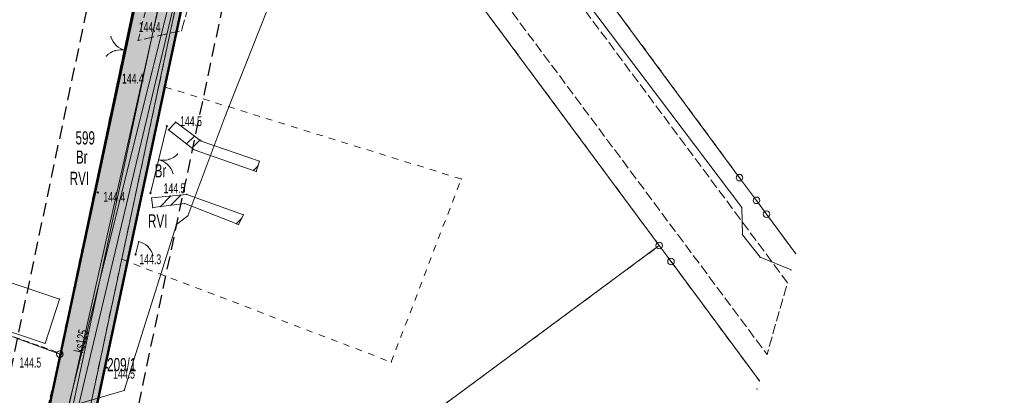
# Model space of a CAD drawing. Extents: x 6456700 to 6518119, y 5963420 to 5980059.
# Tile 112 of 256: x 6512148 to 6512223, y 5965657 to 5965685. Entities that reach past the tile are written whole.
import ezdxf
from ezdxf.enums import TextEntityAlignment as Align

# ---------------------------------------------------------------- set-up
doc = ezdxf.new("R2010")
doc.units = 0
doc.header["$MEASUREMENT"] = 0
for name, pattern in [('L_0_03', [1, 0.5, -0.5]), ('L_0_04', [1.5, 1, -0.5]), ('L_0_52', [1, 0.75, -0.25]), ('L_0_5A', [0.75, 0.5, -0.25])]:
    doc.linetypes.add(name, pattern=pattern)
doc.layers.get('0').update_dxf_attribs({"color": 2, "linetype": 'CONTINUOUS', "lineweight": 5})
for name, color, linetype, lineweight in [('18mm Kreska ciągła', 7, 'CONTINUOUS', 18), ('202_punkt_graniczny', 7, 'CONTINUOUS', 18), ('209_oznaczenie_konturu_klasyfikacyjnego', 96, 'CONTINUOUS', 18), ('210_oznaczenie_konturu_uzytku_gruntowego', 96, 'CONTINUOUS', 18), ('211_numer_dzialki_ewidencyjnej', 7, 'CONTINUOUS', 18), ('218_kontur_uzytku_gruntowego', 96, 'L_0_03', 18), ('219_dzialka_ewidencyjna', 7, 'CONTINUOUS', 18), ('50mm Kreska ciągła', 7, 'CONTINUOUS', 50), ('9mm Kreska ciągła', 252, 'CONTINUOUS', 9), ('brama', 7, 'CONTINUOUS', 18), ('furtka', 7, 'CONTINUOUS', 18), ('inna_budowla', 7, 'CONTINUOUS', 18), ('jezdnia', 7, 'CONTINUOUS', 18), ('ogrodzenie_trwale', 7, 'CONTINUOUS', 18), ('pikieta_naturalna', 7, 'CONTINUOUS', 18), ('pikieta_naturalna_Atr2', 7, 'CONTINUOUS', 18), ('przewod_elektroenergetyczny_podziemny', 7, 'CONTINUOUS', 18), ('przewod_kanalizacyjny', 7, 'CONTINUOUS', 18), ('przewod_kanalizacyjny_Atr1', 7, 'CONTINUOUS', 18), ('przewod_wodociagowy', 7, 'CONTINUOUS', 18), ('sciana_oporowa__poligon_', 7, 'CONTINUOUS', 18), ('teren_zalesiony', 7, 'CONTINUOUS', 18), ('Zakres', 7, 'CONTINUOUS', 18)]:
    doc.layers.add(name, color=color, linetype=linetype, lineweight=lineweight)
doc.styles.get("Standard").update_dxf_attribs({"font": 'txt', "width": 0.75})

# ---------------------------------------------------------------- blocks, each defined once
blk = doc.blocks.new('mdcp_nowa')
at = {"layer": 'pikieta_naturalna', "linetype": 'Continuous', "lineweight": 18}
for points in [[(6494887.08, 5982131.545, 1), (6494887.08, 5982131.635, 1)], [(6494890.83, 5982128.345, 1), (6494890.83, 5982128.435, 1)], [(6494885.59, 5982123.315, 1), (6494885.59, 5982123.405, 1)], [(6494889.58, 5982123.255, 1), (6494889.58, 5982123.345, 1)], [(6494888.45, 5982118.605, 1), (6494888.45, 5982118.695, 1)], [(6494882.84, 5982111.075, 1), (6494882.84, 5982111.165, 1)], [(6494886.29, 5982110.025, 1), (6494886.29, 5982110.115, 1)]]:
    blk.add_hatch(color=18, dxfattribs=at).paths.add_polyline_path(points)
for p in [(6494938.52, 5982118.714), (6494938.169, 5982117.481), (6494937.893, 5982116.515), (6494936.342, 5982111.073), (6494935.768, 5982109.059), (6494935.594, 5982108.448)]:
    blk.add_point(p)
at = {"layer": '202_punkt_graniczny', "color": 7, "linetype": 'Continuous', "lineweight": 18}
for centre in [(6494934.26, 5982124.48), (6494935.54, 5982122.76), (6494936.3, 5982121.72), (6494928.17, 5982119.33), (6494929.06, 5982118.12), (6494882.71, 5982111.1)]:
    blk.add_circle(centre, 0.25, dxfattribs=at)
at = {"layer": '202_punkt_graniczny'}
for p in [(6494934.26, 5982124.48), (6494935.54, 5982122.76), (6494936.3, 5982121.72), (6494928.17, 5982119.33), (6494929.06, 5982118.12), (6494882.71, 5982111.1)]:
    blk.add_point(p, dxfattribs=at)
at = {"layer": '218_kontur_uzytku_gruntowego', "lineweight": 18, "flags": 128}
for points in [[(6494882.71, 5982111.1), (6494894.17, 5982165.25)], [(6494934.26, 5982124.48), (6494919.75, 5982144.17)], [(6494928.17, 5982119.33), (6494911.51, 5982141.83)], [(6494891.82, 5982138.96), (6494890.23, 5982131.5)], [(6494890.23, 5982131.5), (6494887.4, 5982118.29)], [(6494913.15, 5982124.38), (6494890.23, 5982131.5)], [(6494907.84, 5982110.49), (6494913.15, 5982124.38)], [(6494935.54, 5982122.76), (6494934.26, 5982124.48)], [(6494936.3, 5982121.72), (6494935.54, 5982122.76)], [(6494938.52, 5982118.714), (6494936.3, 5982121.72)], [(6494882.71, 5982111.1), (6494855, 5982121.3)], [(6494897.62, 5982096.74), (6494928.17, 5982119.33)], [(6494928.17, 5982119.33), (6494929.06, 5982118.12)], [(6494887.4, 5982118.29), (6494880.02, 5982083.73)], [(6494887.4, 5982118.29), (6494907.84, 5982110.49)], [(6494929.06, 5982118.12), (6494935.768, 5982109.059)], [(6494873.54, 5982067.42), (6494882.71, 5982111.1)]]:
    blk.add_lwpolyline(points, dxfattribs=at)
at = {"layer": '218_kontur_uzytku_gruntowego'}
for p in [(6494890.23, 5982131.5), (6494890.23, 5982131.5), (6494890.23, 5982131.5), (6494890.23, 5982131.5), (6494890.23, 5982131.5), (6494890.23, 5982131.5), (6494913.15, 5982124.38), (6494913.15, 5982124.38), (6494913.15, 5982124.38), (6494913.15, 5982124.38), (6494934.26, 5982124.48), (6494934.26, 5982124.48), (6494935.54, 5982122.76), (6494935.54, 5982122.76), (6494936.3, 5982121.72), (6494936.3, 5982121.72), (6494928.17, 5982119.33), (6494928.17, 5982119.33), (6494928.17, 5982119.33), (6494928.17, 5982119.33), (6494887.4, 5982118.29), (6494887.4, 5982118.29), (6494887.4, 5982118.29), (6494887.4, 5982118.29), (6494887.4, 5982118.29), (6494887.4, 5982118.29), (6494929.06, 5982118.12), (6494929.06, 5982118.12), (6494882.71, 5982111.1), (6494882.71, 5982111.1), (6494882.71, 5982111.1), (6494882.71, 5982111.1), (6494882.71, 5982111.1), (6494882.71, 5982111.1), (6494907.84, 5982110.49), (6494907.84, 5982110.49), (6494907.84, 5982110.49), (6494907.84, 5982110.49)]:
    blk.add_point(p, dxfattribs=at)
at = {"layer": '219_dzialka_ewidencyjna', "color": 3, "linetype": 'Continuous', "lineweight": 18, "flags": 128}
for points in [[(6494882.71, 5982111.1), (6494894.17, 5982165.25)], [(6494919.75, 5982144.17), (6494934.26, 5982124.48)], [(6494911.51, 5982141.83), (6494928.17, 5982119.33)], [(6494891.82, 5982138.96), (6494880.02, 5982083.73)], [(6494934.26, 5982124.48), (6494935.54, 5982122.76)], [(6494935.54, 5982122.76), (6494936.3, 5982121.72)], [(6494936.3, 5982121.72), (6494938.52, 5982118.714)], [(6494855, 5982121.3), (6494882.71, 5982111.1)], [(6494897.62, 5982096.74), (6494928.17, 5982119.33)], [(6494928.17, 5982119.33), (6494929.06, 5982118.12)], [(6494935.768, 5982109.059), (6494929.06, 5982118.12)], [(6494873.54, 5982067.42), (6494882.71, 5982111.1)]]:
    blk.add_lwpolyline(points, dxfattribs=at)
at = {"layer": '219_dzialka_ewidencyjna', "color": 3}
for p in [(6494934.26, 5982124.48), (6494934.26, 5982124.48), (6494935.54, 5982122.76), (6494935.54, 5982122.76), (6494936.3, 5982121.72), (6494936.3, 5982121.72), (6494928.17, 5982119.33), (6494928.17, 5982119.33), (6494928.17, 5982119.33), (6494929.06, 5982118.12), (6494929.06, 5982118.12), (6494882.71, 5982111.1), (6494882.71, 5982111.1), (6494882.71, 5982111.1)]:
    blk.add_point(p, dxfattribs=at)
at = {"layer": 'brama', "color": 7, "linetype": 'Continuous', "lineweight": 18, "flags": 128}
for points in [[(6494887.08, 5982131.59), (6494888.27, 5982136.69)], [(6494890.83, 5982128.39), (6494889.58, 5982123.3)]]:
    blk.add_lwpolyline(points, dxfattribs=at)
at = {"layer": 'brama', "color": 7, "linetype": 'Continuous', "lineweight": 18}
for centre, start, end in [((6494888.016, 5982135.601), 196.866, 256.866), ((6494887.334, 5982132.679), 76.866, 136.866), ((6494890.563, 5982127.302), 256.202, 316.202), ((6494889.847, 5982124.388), 16.202, 76.202)]:
    blk.add_arc(centre, 1.5, start, end, dxfattribs=at)
at = {"layer": 'brama'}
for p in [(6494886.58, 5982135.166), (6494886.99, 5982134.506), (6494886.24, 5982133.705), (6494886.899, 5982134.115), (6494887.675, 5982134.14), (6494887.675, 5982134.14), (6494887.08, 5982131.59), (6494890.83, 5982128.39), (6494891.645, 5982126.264), (6494890.205, 5982125.845), (6494890.205, 5982125.845), (6494890.885, 5982125.471), (6494890.981, 5982125.861), (6494891.288, 5982124.807), (6494889.58, 5982123.3)]:
    blk.add_point(p, dxfattribs=at)
at = {"layer": 'furtka', "color": 7, "linetype": 'Continuous', "lineweight": 18, "flags": 128}
blk.add_lwpolyline([(6494888.7, 5982119.63), (6494888.45, 5982118.65)], dxfattribs=at)
at = {"layer": 'furtka', "color": 7, "linetype": 'Continuous', "lineweight": 18}
blk.add_arc((6494888.33, 5982118.176), 1.5, 15.689, 75.689, dxfattribs=at)
at = {"layer": 'furtka'}
for p in [(6494888.7, 5982119.63), (6494888.701, 5982119.63), (6494888.45, 5982118.65), (6494889.378, 5982119.25), (6494889.774, 5982118.582)]:
    blk.add_point(p, dxfattribs=at)
at = {"layer": 'inna_budowla', "color": 7, "linetype": 'Continuous', "lineweight": 18, "flags": 128}
blk.add_lwpolyline([(6494868.64, 5982116.28), (6494869.78, 5982119.64), (6494882.69, 5982115.27), (6494881.59, 5982111.91)], close=True, dxfattribs=at)
at = {"layer": 'inna_budowla'}
for p in [(6494882.69, 5982115.27), (6494881.59, 5982111.91)]:
    blk.add_point(p, dxfattribs=at)
at = {"layer": 'jezdnia', "color": 7, "linetype": 'L_0_52', "lineweight": 18, "flags": 128}
blk.add_lwpolyline([(6494906.64, 5982204.07), (6494902.51, 5982191.42), (6494900.83, 5982182.45), (6494900.46, 5982175.05), (6494901.26, 5982168.49), (6494902.39, 5982165.03), (6494903.91, 5982162.32), (6494905.25, 5982160.72), (6494906.57, 5982160.82), (6494907.19, 5982160), (6494909.71, 5982156.82), (6494908.99, 5982155.65), (6494910.46, 5982153.38), (6494916.76, 5982144.94), (6494937.893, 5982116.515), (6494936.342, 5982111.073), (6494913.16, 5982142.2), (6494906.83, 5982150.55), (6494898.97, 5982152.01), (6494895.3, 5982147.67), (6494891.95, 5982135.64), (6494888.64, 5982134.89), (6494891.5, 5982146.29), (6494893.15, 5982153.16), (6494891.97, 5982154.04), (6494892.72, 5982157.79), (6494894.24, 5982158.91), (6494895.79, 5982169.13), (6494894.29, 5982173.33), (6494895.64, 5982177.43), (6494896.84, 5982181.98), (6494898.4, 5982189.84), (6494901.9, 5982203.21), (6494906.14, 5982216.99), (6494910.48, 5982216.25)], close=True, dxfattribs=at)
at = {"layer": 'jezdnia'}
for p in [(6494891.95, 5982135.64), (6494888.64, 5982134.89)]:
    blk.add_point(p, dxfattribs=at)
at = {"layer": 'ogrodzenie_trwale'}
for p in [(6494887.08, 5982131.59), (6494890.83, 5982128.39), (6494885.59, 5982123.36), (6494889.58, 5982123.3), (6494888.7, 5982119.63), (6494888.45, 5982118.65), (6494882.84, 5982111.12), (6494886.29, 5982110.07)]:
    blk.add_point(p, dxfattribs=at)
at = {"layer": 'pikieta_naturalna', "color": 7, "linetype": 'Continuous', "lineweight": 18}
for centre in [(6494887.08, 5982131.59), (6494890.83, 5982128.39), (6494885.59, 5982123.36), (6494889.58, 5982123.3), (6494888.45, 5982118.65), (6494882.84, 5982111.12), (6494886.29, 5982110.07)]:
    blk.add_circle(centre, 0.045, dxfattribs=at)
at = {"layer": 'pikieta_naturalna'}
for p in [(6494887.08, 5982131.59), (6494890.83, 5982128.39), (6494885.59, 5982123.36), (6494889.58, 5982123.3), (6494888.45, 5982118.65), (6494882.84, 5982111.12), (6494886.29, 5982110.07)]:
    blk.add_point(p, dxfattribs=at)
at = {"layer": 'przewod_elektroenergetyczny_podziemny', "color": 1, "linetype": 'Continuous', "lineweight": 18, "flags": 128}
for points in [[(6494893.89, 5982172.74), (6494895.24, 5982173.8), (6494901.29, 5982171.69), (6494902.05, 5982165.42), (6494904.53, 5982161.16), (6494915.81, 5982145.98), (6494917.2, 5982145.07), (6494934.43, 5982122.21), (6494934.47, 5982120.15), (6494935.82, 5982118.44), (6494938.169, 5982117.481)], [(6494852.6, 5982093.88), (6494858.5, 5982096.47), (6494881.43, 5982106.55), (6494887.59, 5982108.35), (6494891.55, 5982120.94), (6494892.43, 5982121.59), (6494895.31, 5982129.26), (6494899.4, 5982139.64)]]:
    blk.add_lwpolyline(points, dxfattribs=at)
at = {"layer": 'przewod_elektroenergetyczny_podziemny'}
for p in [(6494895.31, 5982129.26), (6494934.43, 5982122.21), (6494891.55, 5982120.94), (6494892.43, 5982121.59), (6494934.47, 5982120.15), (6494935.82, 5982118.44), (6494887.59, 5982108.35)]:
    blk.add_point(p, dxfattribs=at)
at = {"layer": 'przewod_kanalizacyjny', "color": 34, "linetype": 'Continuous', "lineweight": 18, "flags": 128}
for points in [[(6494893.62, 5982148.26), (6494877, 5982081.81)], [(6494874.85, 5982069.31), (6494891.01, 5982141), (6494905.74, 5982143.11)]]:
    blk.add_lwpolyline(points, dxfattribs=at)
at = {"layer": 'przewod_wodociagowy', "color": 5, "linetype": 'Continuous', "lineweight": 18, "flags": 128}
blk.add_lwpolyline([(6494892.06, 5982140.59), (6494877.83, 5982080.71), (6494875.47, 5982069.24), (6494867.82, 5982032.34), (6494861.63, 5982003.58), (6494849.58, 5981948.68), (6494837.65, 5981892.5), (6494825.12, 5981834.8), (6494813.48, 5981780.79), (6494801.71, 5981726.67), (6494790.16, 5981673.27), (6494780.64, 5981628.68), (6494769.72, 5981575.76), (6494760.13, 5981528.44), (6494749.03, 5981474.44), (6494737.27, 5981416.53), (6494726.02, 5981361.28), (6494715.35, 5981309.09), (6494713.3, 5981298.99), (6494710.89, 5981224.49)], dxfattribs=at)
at = {"layer": 'sciana_oporowa__poligon_', "color": 7, "linetype": 'Continuous', "lineweight": 18, "flags": 128}
for points in [[(6494893.44, 5982127.26), (6494897.85, 5982125.72), (6494897.61, 5982124.95), (6494892.89, 5982126.6), (6494890.95, 5982128.11), (6494891.5, 5982128.7)], [(6494892.19, 5982122.52), (6494889.76, 5982122.21), (6494889.67, 5982122.95), (6494892.34, 5982123.21), (6494896.63, 5982121.67), (6494896.27, 5982120.93)]]:
    blk.add_lwpolyline(points, close=True, dxfattribs=at)
for points in [[(6494892.329, 5982127.036), (6494892.931, 5982127.638)], [(6494892.727, 5982126.727), (6494893.337, 5982127.337)], [(6494897.391, 5982125.027), (6494897.744, 5982125.38)], [(6494891.124, 5982122.384), (6494891.908, 5982123.168)], [(6494890.314, 5982122.281), (6494891.125, 5982123.092)], [(6494896.1, 5982120.996), (6494896.494, 5982121.39)]]:
    blk.add_lwpolyline(points, dxfattribs=at)
at = {"layer": 'sciana_oporowa__poligon_'}
for p in [(6494891.5, 5982128.7), (6494891.5, 5982128.7), (6494890.95, 5982128.11), (6494890.95, 5982128.11), (6494892.931, 5982127.638), (6494892.329, 5982127.036), (6494893.337, 5982127.337), (6494893.44, 5982127.26), (6494893.44, 5982127.26), (6494892.727, 5982126.727), (6494892.89, 5982126.6), (6494892.89, 5982126.6), (6494897.744, 5982125.38), (6494897.85, 5982125.72), (6494897.85, 5982125.72), (6494897.391, 5982125.027), (6494897.61, 5982124.95), (6494897.61, 5982124.95), (6494891.908, 5982123.168), (6494892.34, 5982123.21), (6494892.34, 5982123.21), (6494889.67, 5982122.95), (6494889.67, 5982122.95), (6494891.124, 5982122.384), (6494891.125, 5982123.092), (6494892.19, 5982122.52), (6494892.19, 5982122.52), (6494889.76, 5982122.21), (6494889.76, 5982122.21), (6494890.314, 5982122.281), (6494896.63, 5982121.67), (6494896.63, 5982121.67), (6494896.1, 5982120.996), (6494896.27, 5982120.93), (6494896.27, 5982120.93), (6494896.494, 5982121.39)]:
    blk.add_point(p, dxfattribs=at)
at = {"layer": 'teren_zalesiony', "color": 7, "linetype": 'L_0_5A', "lineweight": 18, "flags": 128}
blk.add_lwpolyline([(6494749.04, 5981637.69), (6494755.66, 5981670.01), (6494737.46, 5981764.28), (6494737.16, 5981791.3), (6494749.04, 5981852.67), (6494764.75, 5981913.45), (6494775.9, 5981961.48), (6494777.87, 5981989.51), (6494783.45, 5982011.84), (6494839.49, 5982122.69), (6494841.39, 5982126.46), (6494851.65, 5982122.44), (6494855, 5982121.3), (6494865.72, 5982117.22), (6494882.84, 5982111.12), (6494875.44, 5982082.97), (6494872.69, 5982068.07), (6494858.39, 5982010.52), (6494853.7, 5981995.39), (6494844.87, 5981972.24), (6494839.8, 5981948.29), (6494834.59, 5981918.29), (6494833.67, 5981895.64), (6494825.04, 5981866.45), (6494815.66, 5981839.49), (6494806.63, 5981812.44), (6494796.98, 5981779.38), (6494788.24, 5981753.69), (6494779.47, 5981722.59), (6494776.56, 5981704.35), (6494773.52, 5981676.05), (6494771.09, 5981650.72), (6494766.1, 5981631.37), (6494758.67, 5981613.63), (6494743.13, 5981581.66), (6494718.51, 5981591.3), (6494736.43, 5981613.92)], close=True, dxfattribs=at)
at = {"layer": 'teren_zalesiony'}
blk.add_point((6494882.84, 5982111.12), dxfattribs=at)
at = {"layer": 'Zakres', "linetype": 'L_0_04', "lineweight": 25, "flags": 128}
blk.add_lwpolyline([(6495113.77, 5985050.22), (6495121.12, 5984877.07), (6495125.76, 5984757.87), (6495129.89, 5984649.81), (6495141.08, 5984611.3), (6495145.77, 5984544.53), (6495147.36, 5984487.27), (6495157.22, 5984392.07), (6495162.95, 5984387.45), (6495180.24, 5984384.16), (6495229.5, 5984386.61), (6495251.65, 5984373.41), (6495258.77, 5984357.12), (6495255.44, 5984330.44), (6495250.77, 5984304.39), (6495252.21, 5984282.78), (6495255.46, 5984256.45), (6495254.94, 5984238.25), (6495266.4, 5984211), (6495277.24, 5984182.33), (6495294.2, 5984133.19), (6495300.94, 5984095.37), (6495313.24, 5984037.69), (6495317.44, 5983978.18), (6495300.35, 5983922.18), (6495282.35, 5983883.38), (6495266.21, 5983862.23), (6495242.03, 5983839.67), (6495211.11, 5983816.86), (6495158.26, 5983772.66), (6495130.6, 5983651.16), (6495116.31, 5983543.43), (6495129.51, 5983346.73), (6495134.58, 5983264.71), (6495139.64, 5983186.97), (6495193.25, 5983077.94), (6495199.2, 5983041.97), (6495206.23, 5983026), (6495208.96, 5983004.88), (6495202.27, 5982979.48), (6495202.42, 5982950.13), (6495209.35, 5982897.38), (6495215.97, 5982850.34), (6495228.6, 5982809.97), (6495226.85, 5982778.82), (6495225.04, 5982750.56), (6495220.26, 5982723.37), (6495226.54, 5982679.97), (6495206.06, 5982669.48), (6495192.68, 5982657.71), (6495184.57, 5982648.65), (6495174.78, 5982624.58), (6495164.23, 5982604.61), (6495150.7, 5982588.3), (6495137.69, 5982582.43), (6495118.26, 5982573.75), (6495100.35, 5982558.42), (6495090.36, 5982544.99), (6495075.87, 5982519.06), (6495060.83, 5982499.68), (6495049.41, 5982485.49), (6495035.07, 5982459.7), (6495006.7, 5982406.64), (6494980.89, 5982351.84), (6494944.35, 5982293.29), (6494925.72, 5982250.11), (6494905.2, 5982190.37), (6494898.43, 5982153.5), (6494879.51, 5982063.89), (6494864.14, 5981992.66), (6494816.93, 5981768.61), (6494777.79, 5981577.7), (6494739.84, 5981394.72), (6494718.65, 5981297.89), (6494716.45, 5981237.31), (6494738.62, 5981208.21), (6494776.48, 5981173.06), (6494817.16, 5981137.44), (6494847.63, 5981109.8), (6494877.39, 5981077.08), (6494912.75, 5981030.55), (6494916.06, 5981014.71), (6494903.86, 5980957.01), (6494916.13, 5980953.51), (6494892.32, 5980927.59), (6494850.7, 5980858.8), (6494806.81, 5980779.89), (6494785.1, 5980753.49), (6494715.22, 5980723.29), (6494679.96, 5980686.78), (6494651.35, 5980651.29), (6494549.14, 5980683.24), (6494511.84, 5980659.66), (6494443.61, 5980630.33), (6494428.78, 5980598.6), (6494431.58, 5980579.46), (6494420.56, 5980549.76), (6494416.45, 5980528.2), (6494403.86, 5980507.16), (6494388.89, 5980482.96), (6494365.32, 5980407.99), (6494335.67, 5980315.15), (6494332.29, 5980297.41), (6494335.1, 5980278.18), (6494347.25, 5980254.84), (6494336.79, 5980250.09), (6494300.04, 5980271.34), (6494320.8, 5980301.43), (6494336.81, 5980349.17), (6494344.85, 5980380.92), (6494360.85, 5980437.13), (6494374.18, 5980476.38), (6494386.14, 5980498.84), (6494403.02, 5980528.52), (6494411.33, 5980563.19), (6494420.84, 5980586.25), (6494420.25, 5980601.11), (6494434.95, 5980635.94), (6494446.75, 5980644.99), (6494465.77, 5980647.27), (6494513.02, 5980669.46), (6494507.85, 5980679.68), (6494547.89, 5980705.83), (6494570.06, 5980691.34), (6494636.17, 5980669.05), (6494706.14, 5980756.86), (6494742.78, 5980772.58), (6494798.53, 5980814.27), (6494826.12, 5980867.97), (6494849.57, 5980908.6), (6494845.35, 5980942.01), (6494853.94, 5980970.83), (6494891.08, 5980960.54), (6494890.11, 5980965.73), (6494903.94, 5981025.69), (6494869.98, 5981070.3), (6494770.97, 5981160.58), (6494728.18, 5981200.64), (6494706.13, 5981229.56), (6494707.94, 5981299.75), (6494728.84, 5981398.1), (6494767.06, 5981580.19), (6494806.17, 5981770.55), (6494854.36, 5981994.76), (6494869.73, 5982065.97), (6494888.61, 5982155.44), (6494891.67, 5982173.95), (6494895.82, 5982197.45), (6494916.38, 5982253.72), (6494935.47, 5982297.95), (6494954.97, 5982331.67), (6494972.09, 5982356.64), (6494997.76, 5982411.14), (6495026.29, 5982464.48), (6495041.09, 5982491.09), (6495052.99, 5982505.88), (6495067.51, 5982524.6), (6495081.94, 5982550.43), (6495092.99, 5982565.28), (6495112.86, 5982582.29), (6495133.59, 5982591.55), (6495144.48, 5982596.46), (6495155.87, 5982610.19), (6495165.7, 5982628.8), (6495175.96, 5982654.03), (6495185.62, 5982664.83), (6495200.4, 5982677.82), (6495212.49, 5982688.04), (6495209.64, 5982723.43), (6495215.22, 5982750.57), (6495216.87, 5982779.54), (6495218.31, 5982809.31), (6495206.86, 5982847.92), (6495199.44, 5982894.74), (6495192.11, 5982948.71), (6495190.16, 5982979.24), (6495183.47, 5983075.16), (6495129.79, 5983184.34), (6495124.6, 5983264.07), (6495119.53, 5983346.09), (6495106.27, 5983543.75), (6495120.74, 5983652.9), (6495148.75, 5983779.42), (6495204.15, 5983826.04), (6495273.41, 5983889.36), (6495288.53, 5983927.42), (6495300.83, 5983964.69), (6495303.91, 5983980.14), (6495301.32, 5984039.55), (6495291.1, 5984093.63), (6495284.5, 5984130.67), (6495267.84, 5984178.93), (6495257.12, 5984207.3), (6495244.96, 5984236.19), (6495244.79, 5984255.42), (6495242.25, 5984281.97), (6495240.71, 5984304.95), (6495245.55, 5984331.94), (6495248.51, 5984355.64), (6495243.77, 5984366.47), (6495226.98, 5984376.47), (6495179.54, 5984374.12), (6495158.61, 5984378.09), (6495147.7, 5984386.91), (6495137.38, 5984486.61), (6495135.78, 5984544.04), (6495131.18, 5984609.54), (6495119.95, 5984648.2), (6495115.76, 5984757.49), (6495111.12, 5984876.67), (6495103.73, 5985050.93), (6495109.36, 5985081.73), (6495120.41, 5985085.88)], close=True, dxfattribs=at)
at = {"layer": '209_oznaczenie_konturu_klasyfikacyjnego', "lineweight": 20, "width": 0.66}
for p in [(6494883.46, 5982124.93), (6494889.4, 5982121.7)]:
    blk.add_text('RVI', height=1, dxfattribs=at).set_placement(p, align=Align.TOP_LEFT)
at = {"layer": '210_oznaczenie_konturu_uzytku_gruntowego', "lineweight": 20, "width": 0.66}
for p in [(6494883.93, 5982126.54), (6494889.9, 5982125.5)]:
    blk.add_text('Br', height=1, dxfattribs=at).set_placement(p, align=Align.TOP_LEFT)
at = {"layer": '211_numer_dzialki_ewidencyjnej', "color": 7, "lineweight": 20, "width": 0.66}
for s, p in [('599', (6494883.9, 5982128)), ('209/1', (6494886.3, 5982110.8))]:
    blk.add_text(s, height=1, dxfattribs=at).set_placement(p, align=Align.TOP_LEFT)
at = {"layer": 'pikieta_naturalna_Atr2', "color": 7, "lineweight": 15, "width": 0.66}
for s, p in [('144.4', (6494888.69, 5982136.28)), ('144.4', (6494887.42, 5982132.37)), ('144.5', (6494891.83, 5982129.14)), ('144.5', (6494890.58, 5982124.05)), ('144.4', (6494886.01, 5982123.4)), ('144.3', (6494888.74, 5982118.67)), ('144.5', (6494879.64, 5982110.83)), ('144.5', (6494886.75, 5982109.99))]:
    blk.add_text(s, height=0.75, dxfattribs=at).set_placement(p, align=Align.TOP_LEFT)
at = {"layer": 'przewod_kanalizacyjny_Atr1', "color": 34, "lineweight": 15, "width": 0.66}
blk.add_text('ks125', height=0.75, rotation=77, dxfattribs=at).set_placement((6494883.752, 5982111.308), align=Align.TOP_LEFT)

msp = doc.modelspace()

# ---------------------------------------------------------------- block references
at = {"linetype": 'ByBlock'}
msp.add_blockref('mdcp_nowa', (17268.786, -16450.998), dxfattribs=at)

# ---------------------------------------------------------------- next in the draw order: hatches: boundary and pattern name
at = {"layer": '9mm Kreska ciągła'}
h = msp.add_hatch(dxfattribs=at)
h.set_pattern_fill('SAND_AND_LIME', color=4, scale=0.1)
h.set_pattern_definition([(37.5, (6506978.44693, 5965466.5146), (-0.0068032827, 0.208096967), [0, -0.16416, 0, -0.1836, 0, -0.1755]), (7.5, (6506978.44693, 5965466.5146), (0.191135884, 0.304791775), [0, -0.08856, 0, -0.14796, 0, -0.0567]), (-32.5, (6506978.3141, 5965466.5146), (0.336327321, 0.000611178), [0, -0.054, 0, -0.1944, 0, -0.2538]), (-42.5, (6506978.3141, 5965466.5146), (0.324661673, 0.094788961), [0, -0.027, 0, -0.12744, 0, -0.1458])])
h.paths.add_polyline_path([(6512110.549, 5965467.143), (6512123.051, 5965526.497, -0.000754), (6512129.304, 5965555.993), (6512164.146, 5965719.115, 0.050063), (6512164.212, 5965719.71), (6512170.437, 5965706.021), (6512170.11, 5965706.459, 0.64448), (6512164.772, 5965705.291), (6512132.727, 5965555.262, 0.000754), (6512126.476, 5965525.776), (6512113.974, 5965466.422), (6512110.549, 5965467.143)])

# ---------------------------------------------------------------- next in the draw order: linework, layer by layer
at = {"layer": '18mm Kreska ciągła', "color": 4, "ltscale": 0.1}
msp.add_lwpolyline([(6512168.646, 5965713.182), (6512167.854, 5965712.712, 0.209217), (6512163.177, 5965706.2), (6512131.016, 5965555.627, 0.000754), (6512124.763, 5965526.137), (6511981.952, 5964848.133, 0.046783), (6511981.208, 5964841.64), (6511980.073, 5964786.562, 0.193797), (6511985.368, 5964772.589), (6512012.531, 5964743.143, 0.025742), (6512030.868, 5964725.211), (6512140.209, 5964628.776, -0.068261), (6512158.093, 5964608.042), (6512174.467, 5964582.799, -0.215922), (6512178.786, 5964554.241), (6512162.669, 5964497.166, 0.284572), (6512165.572, 5964487.044), (6512166.371, 5964486.319)], format="xyb", dxfattribs=at)
at = {"layer": '50mm Kreska ciągła', "color": 5, "ltscale": 0.1}
for points in [[(6512164.781, 5965738.75, 0.112216), (6512164.158, 5965720.307, -0.100378), (6512164.146, 5965719.115), (6512129.304, 5965555.993)], [(6512132.727, 5965555.262), (6512164.772, 5965705.291, -0.64448), (6512170.11, 5965706.459), (6512170.437, 5965706.021)]]:
    msp.add_lwpolyline(points, format="xyb", dxfattribs=at)

doc.saveas('drawing.dxf')
